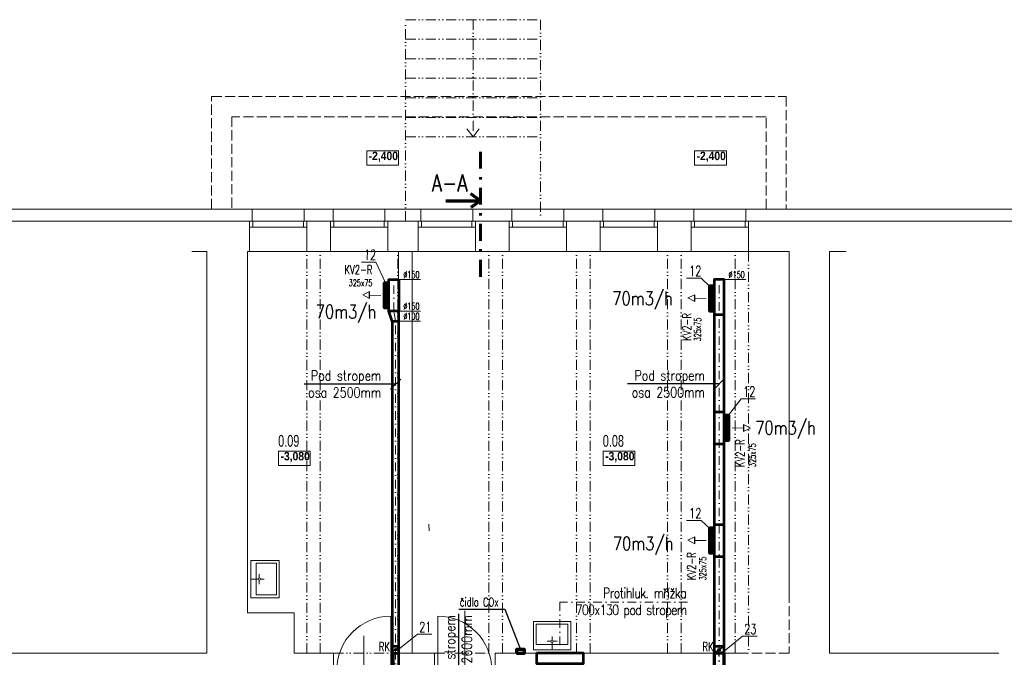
# Model space of a CAD drawing. Header units: millimetres. Extents: x -17045 to 252927, y -178787 to -18768.
# Tile 38 of 46: x -1495 to 13102, y -134898 to -125438. Entities that reach past the tile are written whole.
import ezdxf
from ezdxf.enums import TextEntityAlignment as Align

# ---------------------------------------------------------------- set-up
doc = ezdxf.new("R2010")
doc.units = ezdxf.units.MM
doc.header["$LTSCALE"] = 10
for name, pattern in [('1.PP - SLEPY_nové$0$Carkovana 2x_1', [200, 150, -50]), ('1.PP - SLEPY_nové$0$JIS_09_15', [300, 150, -50, 0, -50, 0, -50]), ('CSN_CERCHOVANA', [10.7, 5, -2.5, 0.7, -2.5]), ('DASHDOT', [25.4, 12.7, -6.35, 0, -6.35])]:
    doc.linetypes.add(name, pattern=pattern)
for name, color, linetype, lineweight in [('1.PP - SLEPY_nové$0$1.PP - NÁVRH', 9, 'Continuous', 9), ('1.PP - SLEPY_nové$0$KCE NAD', 9, 'Continuous', 9), ('1.PP - SLEPY_nové$0$VÝPLNĚ', 9, 'Continuous', 9), ('1.PP - SLEPY_nové$0$ZAŘIZOVÁKY', 9, 'Continuous', 9), ('1_pismo', 4, 'Continuous', 25), ('Popis1', 3, 'Continuous', 30), ('Standard', 7, 'Continuous', 25), ('TB_23_UT_2NP_DSP', 7, 'Continuous', 5), ('V-tvarovky', 1, 'Continuous', 70), ('VZT rozměry', 6, 'Continuous', 30), ('VZT text', 100, 'Continuous', 30), ('VZT_BLOKY', 10, 'Continuous', 53), ('VZT_DIMENZE', 120, 'Continuous', 20), ('VZT_OSA', 255, 'DASHDOT', 13), ('VZT_pozice 02', 30, 'Continuous', 20)]:
    doc.layers.add(name, color=color, linetype=linetype, lineweight=lineweight)
doc.layers.add('OSA', color=1, linetype='CSN_CERCHOVANA')
doc.layers.add('VZT značky', color=170, linetype='Continuous')
doc.styles.add('1.PP - SLEPY_nové$0$MtXpl_Arial_Black', font='txt')
doc.styles.add('1.PP - SLEPY_nové$0$MtXpl_Arial_Narrow', font='ARIALNB.TTF')
doc.styles.get("Standard").update_dxf_attribs({"font": 'simplex.shx', "width": 0.8})

# ---------------------------------------------------------------- blocks, each defined once
blk = doc.blocks.new('*U183', base_point=(0, 150))
at = {"color": 0, "linetype": 'ByBlock', "lineweight": -2}
for p, q in [((0, 150), (0, 0)), ((557.102229, 150), (0, 150)), ((557.102229, 0), (557.102229, 150)), ((0, 0), (557.102229, 0))]:
    blk.add_line(p, q, dxfattribs=at)
at = {"color": 2, "linetype": 'DASHDOT', "lineweight": 25}
blk.add_line((0, 75), (557.102229, 75), dxfattribs=at)
blk = doc.blocks.new('1.PP - SLEPY_nové')
at = {"layer": '1.PP - SLEPY_nové$0$1.PP - NÁVRH', "color": 9, "linetype": '1.PP - SLEPY_nové$0$Carkovana 2x_1', "lineweight": 9, "ltscale": 0.1}
for p, q in [((-2583, -45307), (5937, -45307)), ((-2583, -46977), (-2583, -45307)), ((5937, -45307), (5937, -46977)), ((5637, -45607), (-2283, -45607)), ((-2283, -45607), (-2283, -46977)), ((5637, -46977), (5637, -45607)), ((-2283, -46977), (-2583, -46977)), ((5937, -46977), (5637, -46977)), ((5977, -52667), (5977, -53567)), ((5977, -53567), (5377, -53567))]:
    blk.add_line(p, q, dxfattribs=at)
at = {"layer": '1.PP - SLEPY_nové$0$1.PP - NÁVRH', "color": 9, "linetype": 'Continuous', "lineweight": 9, "ltscale": 0.1}
for p, q in [((186, -46115), (-284, -46115)), ((-284, -46115), (-284, -46324)), ((186, -46324), (186, -46115)), ((5048, -46115), (4578, -46115)), ((4578, -46115), (4578, -46324)), ((5048, -46324), (5048, -46115)), ((-284, -46324), (186, -46324)), ((4578, -46324), (5048, -46324)), ((-1983, -46977), (-11328, -46977)), ((-1213, -46977), (-1983, -46977)), ((-1983, -46977), (-1983, -47157)), ((-1213, -46977), (-1213, -47157)), ((-783, -46977), (-1213, -46977)), ((-13, -46977), (-783, -46977)), ((-783, -46977), (-783, -47157)), ((-13, -46977), (-13, -47157)), ((517, -46977), (-13, -46977)), ((1287, -46977), (517, -46977)), ((517, -46977), (517, -47157)), ((1287, -46977), (1287, -47157)), ((1867, -46977), (1287, -46977)), ((2637, -46977), (1867, -46977)), ((1867, -46977), (1867, -47157)), ((2637, -46977), (2637, -47157)), ((3217, -46977), (2637, -46977)), ((3987, -46977), (3217, -46977)), ((3217, -46977), (3217, -47157)), ((3987, -46977), (3987, -47157)), ((4567, -46977), (3987, -46977)), ((5337, -46977), (4567, -46977)), ((4567, -46977), (4567, -47157)), ((5337, -46977), (5337, -47157)), ((16997, -46977), (5337, -46977)), ((-2875, -47157), (-11508, -47157)), ((-2875, -47157), (-823, -47157)), ((-1983, -47157), (-2023, -47157)), ((-2023, -47607), (-2023, -47157)), ((-1213, -47157), (-1173, -47157)), ((-1173, -47157), (-823, -47157)), ((-1173, -47157), (-1173, -47607)), ((-783, -47157), (-823, -47157)), ((-823, -47607), (-823, -47157)), ((-13, -47157), (27, -47157)), ((27, -47157), (27, -47607)), ((27, -47157), (477, -47157)), ((477, -47157), (517, -47157)), ((477, -47157), (477, -47607)), ((1287, -47157), (1327, -47157)), ((1327, -47157), (1327, -47607)), ((1327, -47157), (1827, -47157)), ((1827, -47157), (1867, -47157)), ((1827, -47157), (1827, -47607)), ((2637, -47157), (2677, -47157)), ((2677, -47157), (2677, -47607)), ((2677, -47157), (3177, -47157)), ((3177, -47157), (3217, -47157)), ((3177, -47157), (3177, -47607)), ((3987, -47157), (4027, -47157)), ((4027, -47157), (4027, -47607)), ((4027, -47157), (4527, -47157)), ((4527, -47157), (4567, -47157)), ((4527, -47157), (4527, -47607)), ((5337, -47157), (5377, -47157)), ((5377, -47157), (5377, -47607)), ((5377, -47157), (6825, -47157)), ((17177, -47157), (6825, -47157)), ((-2653, -47607), (-2875, -47607)), ((-2653, -47607), (-2653, -53567)), ((-2053, -47607), (-2053, -52967)), ((-2053, -47607), (-2023, -47607)), ((-2023, -47607), (-1173, -47607)), ((-1173, -47607), (-823, -47607)), ((-823, -47607), (27, -47607)), ((27, -47607), (185, -47607)), ((185, -47607), (185, -53567)), ((185, -47607), (390, -47607)), ((185, -47607), (185, -47607)), ((185, -47607), (185, -47607)), ((390, -53567), (390, -47607)), ((390, -47607), (477, -47607)), ((390, -47607), (390, -47607)), ((390, -47607), (390, -47607)), ((477, -47607), (1327, -47607)), ((1327, -47607), (1827, -47607)), ((1827, -47607), (2677, -47607)), ((2677, -47607), (3177, -47607)), ((3177, -47607), (4027, -47607)), ((4027, -47607), (4527, -47607)), ((4527, -47607), (5377, -47607)), ((5377, -47607), (5977, -47607)), ((5977, -47607), (5977, -52667)), ((6577, -47607), (6577, -53567)), ((6577, -47607), (6825, -47607)), ((-1120, -50570), (-1590, -50570)), ((-1590, -50570), (-1590, -50779)), ((-1120, -50779), (-1120, -50570)), ((3693, -50570), (3223, -50570)), ((3223, -50570), (3223, -50779)), ((3693, -50779), (3693, -50570)), ((-1590, -50779), (-1120, -50779)), ((3223, -50779), (3693, -50779)), ((-1358, -52967), (-2053, -52967)), ((-1358, -53567), (-1358, -52967)), ((-11508, -53567), (-2653, -53567)), ((-1358, -53567), (-778, -53567)), ((-778, -54167), (-778, -53567)), ((122, -53567), (722, -53567)), ((122, -54067), (122, -53567)), ((722, -54067), (722, -53567)), ((1622, -53567), (5377, -53567)), ((1622, -54067), (1622, -53567)), ((6577, -53567), (9090, -53567))]:
    blk.add_line(p, q, dxfattribs=at)
at = {"layer": '1.PP - SLEPY_nové$0$KCE NAD', "color": 9, "linetype": '1.PP - SLEPY_nové$0$JIS_09_15', "lineweight": 9, "ltscale": 0.1}
for p, q in [((292, -44167), (2292, -44167)), ((292, -47157), (292, -44167)), ((1292, -44167), (1292, -45907)), ((2292, -44167), (2292, -47157)), ((292, -44457), (2292, -44457)), ((292, -44747), (2292, -44747)), ((292, -45037), (2292, -45037)), ((292, -45327), (2292, -45327)), ((292, -45617), (2292, -45617)), ((1292, -45907), (1178, -45756)), ((1292, -45907), (1407, -45756)), ((292, -45907), (2292, -45907)), ((-1173, -53567), (-1173, -47607)), ((-973, -53567), (-973, -47607)), ((177, -53567), (177, -47607)), ((1527, -53567), (1527, -47607)), ((1727, -53567), (1727, -47607)), ((2827, -53567), (2827, -47607)), ((3027, -53567), (3027, -47607)), ((4177, -53567), (4177, -47607)), ((4377, -53567), (4377, -47607)), ((5177, -53567), (5177, -47607)), ((5377, -47607), (5377, -53567)), ((-778, -53567), (122, -53567)), ((722, -53567), (1622, -53567))]:
    blk.add_line(p, q, dxfattribs=at)
at = {"layer": '1.PP - SLEPY_nové$0$VÝPLNĚ', "color": 9, "linetype": 'Continuous', "lineweight": 9, "ltscale": 0.1}
for p, q in [((-2023, -47157), (-1173, -47157)), ((-2023, -47247), (-1173, -47247)), ((-1973, -47247), (-1973, -47157)), ((-1223, -47247), (-1223, -47157)), ((-823, -47157), (27, -47157)), ((-823, -47247), (27, -47247)), ((-773, -47247), (-773, -47157)), ((-23, -47247), (-23, -47157)), ((477, -47157), (1327, -47157)), ((477, -47247), (1327, -47247)), ((527, -47247), (527, -47157)), ((1277, -47247), (1277, -47157)), ((1827, -47157), (2677, -47157)), ((1827, -47247), (2677, -47247)), ((1877, -47247), (1877, -47157)), ((2627, -47247), (2627, -47157)), ((3177, -47157), (4027, -47157)), ((3177, -47247), (4027, -47247)), ((3227, -47247), (3227, -47157)), ((3977, -47247), (3977, -47157)), ((4527, -47157), (5377, -47157)), ((4527, -47247), (5377, -47247)), ((4577, -47247), (4577, -47157)), ((5327, -47247), (5327, -47157)), ((1172, -54110), (1172, -52938)), ((72, -53817), (72, -53017)), ((772, -53817), (772, -53017)), ((-328, -54110), (-328, -53310))]:
    blk.add_line(p, q, dxfattribs=at)
for centre, start, end in [((72, -53817), 90, 180), ((772, -53817), 0, 90)]:
    blk.add_arc(centre, 800, start, end, dxfattribs=at)
at = {"layer": '1.PP - SLEPY_nové$0$ZAŘIZOVÁKY', "color": 9, "linetype": 'Continuous', "lineweight": 9, "ltscale": 0.1}
for p, q in [((644, -51750), (637, -51652)), ((-2003, -52191), (-2003, -52742)), ((-2003, -52191), (-1583, -52191)), ((-1923, -52231), (-1623, -52231)), ((-1923, -52702), (-1923, -52231)), ((-1623, -52231), (-1623, -52702)), ((-1583, -52742), (-1583, -52191)), ((-1876, -52449), (-1876, -52393)), ((-1893, -52467), (-2003, -52467)), ((-1876, -52484), (-1876, -52541)), ((-1858, -52467), (-1802, -52467)), ((-2003, -52742), (-1659, -52742)), ((-2003, -52742), (-1583, -52742)), ((-1623, -52702), (-1923, -52702)), ((2189, -53517), (2189, -53097)), ((2740, -53097), (2189, -53097)), ((2740, -53517), (2740, -53097)), ((2229, -53437), (2229, -53137)), ((2229, -53137), (2700, -53137)), ((2700, -53137), (2700, -53437)), ((2740, -53517), (2740, -53173)), ((2448, -53389), (2391, -53389)), ((2465, -53372), (2465, -53316)), ((2465, -53407), (2465, -53517)), ((2482, -53389), (2539, -53389)), ((2189, -53517), (2740, -53517)), ((2700, -53437), (2229, -53437))]:
    blk.add_line(p, q, dxfattribs=at)
for centre, start, end in [((-1876, -52467), 270.0000172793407, 269.9999999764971), ((2465, -53389), 0, 360)]:
    blk.add_arc(centre, 17.2, start, end, dxfattribs=at)
at = {"layer": '1.PP - SLEPY_nové$0$1.PP - NÁVRH', "color": 9, "lineweight": 9, "ltscale": 0.1}
for s, height, style, width, p in [('-2,400', 125, '1.PP - SLEPY_nové$0$MtXpl_Arial_Narrow', 1.07, (-255, -46250)), ('-2,400', 125, '1.PP - SLEPY_nové$0$MtXpl_Arial_Narrow', 1.07, (4606, -46250)), ('0.09', 175, '1.PP - SLEPY_nové$0$MtXpl_Arial_Black', 0.69, (-1597, -50503)), ('0.08', 175, '1.PP - SLEPY_nové$0$MtXpl_Arial_Black', 0.69, (3216, -50503)), ('-3,080', 125, '1.PP - SLEPY_nové$0$MtXpl_Arial_Narrow', 1.07, (-1562, -50705)), ('-3,080', 125, '1.PP - SLEPY_nové$0$MtXpl_Arial_Narrow', 1.07, (3251, -50705))]:
    blk.add_text(s, height=height, dxfattribs=dict(at, style=style, width=width)).set_placement(p)

msp = doc.modelspace()

# ---------------------------------------------------------------- hatches: boundary and pattern name
at = {"layer": 'Standard', "linetype": 'Continuous', "lineweight": 25}
for points in [[(4068, -134800), (4065, -134798), (4063, -134796), (4061, -134793), (4060, -134790), (4059, -134787), (4059, -134784), (4059, -134780), (4060, -134777), (4062, -134774), (4064, -134771), (4066, -134769), (4069, -134767), (4072, -134766), (4075, -134765), (4078, -134765), (4082, -134765), (4085, -134766), (4088, -134768), (4091, -134770), (4093, -134772), (4095, -134775), (4096, -134778), (4097, -134782), (4097, -134785), (4096, -134788), (4096, -134791), (4094, -134794), (4092, -134797), (4090, -134799), (4087, -134801), (4084, -134802), (4080, -134803), (4077, -134803), (4074, -134803), (4071, -134802)], [(8865, -134800), (8863, -134798), (8860, -134796), (8858, -134793), (8857, -134790), (8856, -134787), (8856, -134783), (8857, -134780), (8858, -134777), (8859, -134774), (8861, -134771), (8864, -134769), (8866, -134767), (8869, -134766), (8873, -134765), (8876, -134765), (8879, -134765), (8882, -134766), (8885, -134768), (8888, -134770), (8890, -134772), (8892, -134775), (8893, -134778), (8894, -134781), (8894, -134785), (8894, -134788), (8893, -134791), (8892, -134794), (8890, -134797), (8887, -134799), (8884, -134801), (8881, -134802), (8878, -134803), (8875, -134803), (8871, -134803), (8868, -134802)]]:
    msp.add_hatch(color=0, dxfattribs=at).paths.add_polyline_path(points)

# ---------------------------------------------------------------- linework, layer by layer
at = {"layer": '1_pismo'}
for points in [[(4002, -130920), (4153, -130769)], [(8799, -130918), (8950, -130767)], [(4078, -130845), (2720, -130845)], [(8875, -130842), (7517, -130842)], [(5012, -134252), (5012, -135764)], [(5015, -134181), (5696, -134181), (5931, -134782)]]:
    msp.add_lwpolyline(points, dxfattribs=at)
at = {"layer": 'OSA', "color": 4, "lineweight": 60, "ltscale": 5}
msp.add_lwpolyline([(5338, -129252), (5338, -127310)], dxfattribs=at)
at = {"layer": 'Standard', "color": 0, "linetype": 'Continuous', "lineweight": 25}
for p, q in [((4125, -134753), (4031, -134816)), ((8922, -134753), (8828, -134816))]:
    msp.add_line(p, q, dxfattribs=at)
for centre in [(4078, -134784), (8875, -134784)]:
    msp.add_circle(centre, 19.1, dxfattribs=at)
at = {"layer": 'TB_23_UT_2NP_DSP', "color": 40, "linetype": 'ByBlock', "lineweight": 70}
for points in [[(3945, -129715), (3915, -129715), (3915, -129340), (3945, -129340)], [(8768, -129760), (8738, -129760), (8738, -129385), (8768, -129385)], [(8982, -131305), (9012, -131305), (9012, -131680), (8982, -131680)], [(8768, -133354), (8738, -133354), (8738, -132979), (8768, -132979)], [(5872, -134838), (5989, -134838), (5989, -134782), (5872, -134782)]]:
    msp.add_lwpolyline(points, close=True, dxfattribs=at)
at = {"layer": 'V-tvarovky'}
for points in [[(4821, -128124), (5338, -128124), (5193, -128022)], [(4821, -128124), (5338, -128124), (5193, -128226)]]:
    msp.add_lwpolyline(points, dxfattribs=at)
at = {"layer": 'VZT značky', "linetype": 'ByBlock', "lineweight": 13, "extrusion": (0, 0, -1)}
for p, q in [((3590, -129522), (3693, -129473)), ((3590, -129522), (3691, -129575)), ((3692, -129524), (3861, -129528)), ((8412, -129567), (8515, -129518)), ((8412, -129567), (8513, -129620)), ((8514, -129569), (8683, -129573)), ((9236, -131496), (9067, -131492)), ((9338, -131498), (9235, -131547)), ((9338, -131498), (9237, -131445)), ((8412, -133160), (8515, -133112)), ((8412, -133160), (8513, -133214)), ((8514, -133163), (8683, -133166))]:
    msp.add_line(p, q, dxfattribs=at)
at = {"layer": 'VZT značky', "extrusion": (0, 0, -1)}
for points in [[(-3691, -129575), (-3693, -129473)], [(-8513, -129620), (-8515, -129518)], [(-9237, -131445), (-9235, -131547)], [(-8513, -133214), (-8515, -133112)]]:
    msp.add_lwpolyline(points, dxfattribs=at)
at = {"layer": 'VZT_BLOKY'}
msp.add_lwpolyline([(4128, -129294), (4128, -129761), (3978, -129761), (3978, -129294)], close=True, dxfattribs=at)
for points in [[(8950, -134838), (8950, -129292), (8800, -129292), (8800, -134838)], [(3978, -129715), (3978, -129340), (3945, -129340), (3945, -129715), (3978, -129715)], [(8800, -129760), (8800, -129385), (8768, -129385), (8768, -129760), (8800, -129760)], [(4028, -129911), (3978, -129761)], [(4128, -135440), (4128, -129761)], [(4028, -129911), (4028, -135440)], [(4028, -129911), (4128, -129911)], [(8800, -129810), (8950, -129810)], [(8800, -131255), (8950, -131255)], [(8950, -131305), (8950, -131680), (8982, -131680), (8982, -131305), (8950, -131305)], [(8800, -131730), (8950, -131730)], [(8800, -133354), (8800, -132979), (8768, -132979), (8768, -133354), (8800, -133354)], [(8800, -132929), (8950, -132929)], [(8800, -133404), (8950, -133404)], [(4028, -134732), (4128, -134732)], [(8800, -134732), (8950, -134732)], [(4028, -134835), (4128, -134835)], [(6165, -134838), (6165, -134988), (6865, -134988), (6865, -134838), (6165, -134838)]]:
    msp.add_lwpolyline(points, dxfattribs=at)
at = {"layer": 'VZT_DIMENZE'}
for points in [[(4447, -129294), (4128, -129294)], [(9269, -129294), (8950, -129294)], [(4447, -129761), (4128, -129761)], [(4447, -129911), (4128, -129911)]]:
    msp.add_lwpolyline(points, dxfattribs=at)
at = {"layer": 'VZT_OSA'}
for points in [[(4078, -129911), (4053, -129761), (4053, -129294)], [(8875, -134838), (8875, -129292)], [(4078, -135440), (4078, -129911)], [(4078, -129911), (4078, -129911)], [(8406, -134080), (6515, -134080), (6515, -134838)]]:
    msp.add_lwpolyline(points, dxfattribs=at)
at = {"layer": 'VZT_pozice 02'}
for points in [[(3930, -129340), (3787, -129033), (3571, -129033)], [(8738, -129394), (8608, -129273), (8393, -129273)], [(9012, -131305), (9202, -131063), (9414, -131063)], [(8738, -132987), (8608, -132866), (8393, -132866)], [(4128, -134775), (4400, -134555), (4616, -134555)], [(8948, -134806), (9220, -134585), (9436, -134585)]]:
    msp.add_lwpolyline(points, dxfattribs=at)

# ---------------------------------------------------------------- block references
at = {"layer": 'V-tvarovky'}
for name, p, rotation in [('1.PP - SLEPY_nové', (3933, -81271), 0.0004583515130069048), ('*U183', (8800, -135395), 90.00045835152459)]:
    msp.add_blockref(name, p, dxfattribs=dict(at, rotation=rotation))

# ---------------------------------------------------------------- texts
at = {"layer": '1_pismo', "char_height": 150, "width": 2446.26}
for s, insert, attachment_point, rotation in [('Pod stropem\\Posa 2500mm\\P ', (3866, -130643), 3, 0), ('Pod stropem\\Posa 2500mm ', (8663, -130641), 3, 0), ('{\\T0.9;Protihluk. mřížka\\P 700x130 pod stropem}', (8385, -134319), 9, 360), ('Pod stropem\\Posa 2600mm', (4810, -134271), 3, 90)]:
    msp.add_mtext(s, dxfattribs=dict(at, insert=insert, attachment_point=attachment_point, rotation=rotation))
at = {"layer": 'Popis1', "width": 0.8}
msp.add_text('A-A', height=250, rotation=0.0205, dxfattribs=at).set_placement((4614, -127986))
for p in [(7739, -129672), (3342, -129870), (9858, -131592), (7748, -133309)]:
    msp.add_text('70m3/h', height=200, rotation=0.0205, dxfattribs=at).set_placement(p, align=Align.CENTER)
at = {"layer": 'VZT rozměry', "width": 0.7}
for rotation, p in [(359.8692, (3383, -129392)), (89.8692, (8605, -130209)), (89.8692, (9418, -132074)), (89.8692, (8682, -133756))]:
    msp.add_text('325x75', height=100, rotation=rotation, dxfattribs=at).set_placement(p)
at = {"layer": 'VZT text', "width": 0.7}
for s, rotation, p in [('KV2-R', 359.8692, (3320, -129211)), ('KV2-R', 89.8692, (8461, -130205)), ('KV2-R', 89.8692, (9248, -132076)), ('KV2-R', 89.8692, (8528, -133753)), ('čidlo COx', 359.8692, (5030, -134142)), ('RK', 359.8692, (3830, -134805)), ('RK', 359.8692, (8627, -134805))]:
    msp.add_text(s, height=130, rotation=rotation, dxfattribs=at).set_placement(p)
at = {"layer": 'VZT_DIMENZE', "width": 0.7}
for s, p in [('%%C150', (4192, -129271)), ('%%C150', (9014, -129271)), ('%%C150', (4192, -129738)), ('%%C100', (4192, -129888))]:
    msp.add_text(s, height=100, rotation=359.8692, dxfattribs=at).set_placement(p)
at = {"layer": 'VZT_pozice 02', "width": 0.7}
for s, rotation, p in [('12', 359.8692, (3609, -129001)), ('12', 359.8692, (8430, -129241)), ('12', 0.1317, (9230, -131032)), ('12', 359.8692, (8430, -132835)), ('21', 0.1317, (4428, -134524)), ('23', 0.1317, (9248, -134554))]:
    msp.add_text(s, height=150, rotation=rotation, dxfattribs=at).set_placement(p)

doc.saveas('drawing.dxf')
